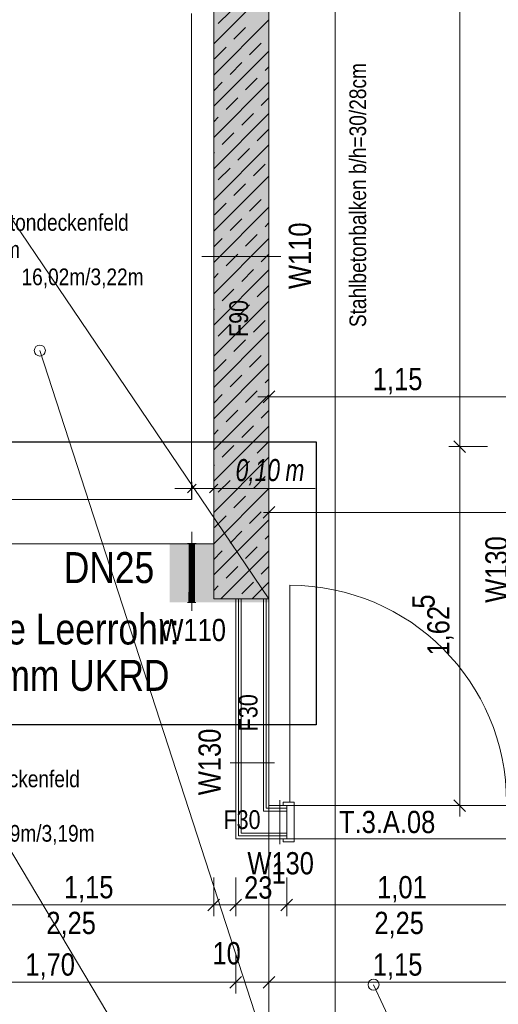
# Model space of a CAD drawing. Extents: x -620 to 3480, y 62 to 1112.
# Tile 60 of 76: x -451 to -408, y 628 to 717. Entities that reach past the tile are written whole.
import ezdxf
from ezdxf.lldxf.tags import DXFTag

# ---------------------------------------------------------------- set-up
doc = ezdxf.new("R2010")
doc.units = 0
doc.layers.get('0').update_dxf_attribs({"lineweight": 13})
for name, color, linetype, lineweight, true_color in [('00 -Bauelemente -Dämmung innen', 7, 'Continuous', 9, 0xff7fe6), ('00 -Bauelemente -Gipskarton', 7, 'Continuous', 9, 0xff7fe6), ('00 -Bauelemente -Stahlbeton', 7, 'Continuous', 9, 0xff7fe6), ('30 -34 Innenwände- 1 tragend', 7, 'Continuous', 13, 0xdd0806), ('30 -34 Innenwände- 2 nichttragend', 7, 'Continuous', 18, 0xff7fe6), ('30 -34 Innenwände- 4 Türen_Fenster', 7, 'Continuous', 15, 0x9955ff), ('30 -35 Decken- 1 Konstruktion-Träger- Stahlbeton -Ortbeton', 7, 'grob-A06GA2HT8I', 13, 0x33aa00), ('60- 61 allgemeine Ausstattung- 1 Möbel', 7, 'Continuous', 9, 0x00cccc), ('70 -72 Beschriftung- 1 Beschriftung allgemein', 7, 'Continuous', 9, 0xff6633), ('70 -75 Raumstempel-2 Verweislinie', 3, 'Continuous', 9, 0x00ff00), ('70 -76 Bemaßung- 2 Allgemein', 7, 'Continuous', 5, 0x6666cc), ('E_Aussparung Bemaßung', 5, 'Continuous', 9, 0x0000ff), ('E_Leerrohr 25', 7, 'Continuous', 18, 0xff8000), ('E_Leerrohr 25-Shading', 7, 'Continuous', 9, 0xff8000), ('E_Leerrohr_Detailnummer', 1, 'Continuous', 25, 0xff0000), ('iwb_Schraffur_F90_feuerbestaendig', 1, 'Continuous', 13, 0xff0000), ('iwb_Sichtbeton', 2, 'Continuous', 50, 0xffff00), ('iwb_Sichtbeton-Shading', 2, 'Continuous', 50, 0xffff00)]:
    doc.layers.add(name, color=color, linetype=linetype, lineweight=lineweight, true_color=true_color)
for name, color, linetype, lineweight in [('70 -75 Raumstempel- 3 Wandstempel', 7, 'Continuous', 50), ('Detailelementbeschriftung', 7, 'Continuous', 9), ('Keine', 7, 'Continuous', 9)]:
    doc.layers.add(name, color=color, linetype=linetype, lineweight=lineweight)
doc.styles.get("Standard").update_dxf_attribs({"font": 'ARIALN.TTF'})
tags = doc.linetypes.add('grob-A06GA2HT8I', pattern=[14, 3, -8, 3]).pattern_tags.tags
tags[8:9] = [DXFTag(74, 4), DXFTag(75, 0), DXFTag(340, '0'), DXFTag(46, 0.0), DXFTag(50, 0.0), DXFTag(44, 0.0), DXFTag(45, 0.0)]
tags[6:7] = [DXFTag(74, 4), DXFTag(75, 0), DXFTag(340, '0'), DXFTag(46, 0.0), DXFTag(50, 0.0), DXFTag(44, 0.0), DXFTag(45, 0.0)]
tags[4:5] = [DXFTag(74, 4), DXFTag(75, 0), DXFTag(340, '0'), DXFTag(46, 0.0), DXFTag(50, 0.0), DXFTag(44, 0.0), DXFTag(45, 0.0)]
tags = doc.linetypes.add('STRICHPUNKT2', pattern=[12.7, 6.35, -3.175, 0, -3.175]).pattern_tags.tags
tags[10:11] = [DXFTag(74, 4), DXFTag(75, 0), DXFTag(340, '0'), DXFTag(46, 0.0), DXFTag(50, 0.0), DXFTag(44, 0.0), DXFTag(45, 0.0)]
tags[8:9] = [DXFTag(74, 4), DXFTag(75, 0), DXFTag(340, '0'), DXFTag(46, 0.0), DXFTag(50, 0.0), DXFTag(44, 0.0), DXFTag(45, 0.0)]
tags[6:7] = [DXFTag(74, 4), DXFTag(75, 0), DXFTag(340, '0'), DXFTag(46, 0.0), DXFTag(50, 0.0), DXFTag(44, 0.0), DXFTag(45, 0.0)]
tags[4:5] = [DXFTag(74, 4), DXFTag(75, 0), DXFTag(340, '0'), DXFTag(46, 0.0), DXFTag(50, 0.0), DXFTag(44, 0.0), DXFTag(45, 0.0)]

# ---------------------------------------------------------------- blocks, each defined once
blk = doc.blocks.new('Shading-A06GA2CX8I', base_point=(-437.685, 664.18))
at = {"layer": 'iwb_Sichtbeton-Shading', "color": 2, "true_color": 0xffff00}
blk.add_solid([(-437.685, 664.18), (-437.685, 664.78), (-428.685, 664.18), (-428.685, 664.78)], dxfattribs=at)
blk = doc.blocks.new('Shading-A06GA2G18I', base_point=(-435.91, 666.448))
at = {"layer": 'E_Leerrohr 25-Shading', "color": 251, "true_color": 0x585858}
for points in [[(-435.912, 669.488), (-435.918, 669.488), (-435.911, 668.981), (-435.917, 668.98)], [(-435.844, 668.981), (-435.844, 669.488), (-435.911, 668.981), (-435.912, 669.488)], [(-435.418, 669.488), (-435.491, 669.488), (-435.417, 668.982), (-435.49, 668.981)], [(-435.914, 668.474), (-435.908, 668.474), (-435.917, 668.98), (-435.911, 668.981)], [(-435.917, 668.98), (-435.917, 668.98), (-435.914, 668.474), (-435.916, 668.474)], [(-435.908, 668.474), (-435.842, 668.474), (-435.911, 668.981), (-435.844, 668.981)], [(-435.417, 668.982), (-435.49, 668.981), (-435.416, 668.475), (-435.489, 668.475)], [(-435.914, 668.474), (-435.916, 668.474), (-435.911, 667.967), (-435.914, 667.967)], [(-435.911, 667.967), (-435.905, 667.967), (-435.914, 668.474), (-435.908, 668.474)], [(-435.911, 667.967), (-435.914, 667.967), (-435.909, 667.461), (-435.913, 667.461)], [(-435.909, 667.461), (-435.903, 667.461), (-435.911, 667.967), (-435.905, 667.967)], [(-435.905, 667.967), (-435.841, 667.967), (-435.908, 668.474), (-435.842, 668.474)], [(-435.903, 667.461), (-435.839, 667.461), (-435.905, 667.967), (-435.841, 667.967)], [(-435.488, 668.475), (-435.489, 668.475), (-435.486, 667.968), (-435.487, 667.968)], [(-435.414, 667.968), (-435.416, 668.475), (-435.486, 667.968), (-435.488, 668.475)], [(-435.486, 667.968), (-435.487, 667.968), (-435.484, 667.461), (-435.486, 667.461)], [(-435.413, 667.461), (-435.414, 667.968), (-435.484, 667.461), (-435.486, 667.968)], [(-435.909, 667.461), (-435.913, 667.461), (-435.908, 666.954), (-435.912, 666.954)], [(-435.908, 666.954), (-435.912, 666.954), (-435.91, 666.448), (-435.913, 666.449)], [(-435.91, 666.448), (-435.904, 666.448), (-435.908, 666.954), (-435.902, 666.954)], [(-435.908, 666.954), (-435.902, 666.954), (-435.909, 667.461), (-435.903, 667.461)], [(-435.904, 666.448), (-435.84, 666.448), (-435.902, 666.954), (-435.839, 666.954)], [(-435.902, 666.954), (-435.839, 666.954), (-435.903, 667.461), (-435.839, 667.461)], [(-435.484, 667.461), (-435.486, 667.461), (-435.484, 666.954), (-435.485, 666.954)], [(-435.484, 666.954), (-435.485, 666.954), (-435.485, 666.447), (-435.486, 666.447)], [(-435.413, 666.447), (-435.412, 666.954), (-435.485, 666.447), (-435.484, 666.954)], [(-435.412, 666.954), (-435.413, 667.461), (-435.484, 666.954), (-435.484, 667.461)], [(-435.913, 666.068), (-435.915, 666.068), (-435.918, 665.721)], [(-435.918, 665.721), (-435.912, 665.718), (-435.913, 666.068), (-435.907, 666.068)], [(-435.91, 666.448), (-435.913, 666.449), (-435.913, 666.068), (-435.915, 666.068)], [(-435.913, 666.068), (-435.907, 666.068), (-435.91, 666.448), (-435.904, 666.448)], [(-435.907, 666.068), (-435.912, 665.718), (-435.842, 666.068), (-435.846, 665.687)], [(-435.907, 666.068), (-435.842, 666.068), (-435.904, 666.448), (-435.84, 666.448)], [(-435.487, 666.066), (-435.488, 666.066), (-435.49, 665.684), (-435.491, 665.684)], [(-435.418, 665.684), (-435.415, 666.065), (-435.49, 665.684), (-435.487, 666.066)], [(-435.485, 666.447), (-435.486, 666.447), (-435.487, 666.066), (-435.488, 666.066)], [(-435.415, 666.065), (-435.413, 666.447), (-435.487, 666.066), (-435.485, 666.447)], [(-435.917, 665.306), (-435.921, 665.306), (-435.921, 664.925), (-435.923, 664.925)], [(-435.912, 665.687), (-435.918, 665.687), (-435.917, 665.306), (-435.921, 665.306)], [(-435.85, 664.925), (-435.847, 665.306), (-435.921, 664.925), (-435.917, 665.306)], [(-435.918, 665.687), (-435.912, 665.687), (-435.918, 665.721), (-435.912, 665.718)], [(-435.917, 665.306), (-435.849, 665.306), (-435.912, 665.687), (-435.846, 665.687)], [(-435.849, 665.306), (-435.847, 665.306), (-435.846, 665.687), (-435.845, 665.687)], [(-435.846, 665.687), (-435.845, 665.687), (-435.846, 665.687)], [(-435.493, 665.303), (-435.494, 665.303), (-435.496, 664.922), (-435.497, 664.922)], [(-435.427, 664.922), (-435.423, 665.303), (-435.496, 664.922), (-435.493, 665.303)], [(-435.49, 665.684), (-435.491, 665.684), (-435.493, 665.303), (-435.494, 665.303)], [(-435.423, 665.303), (-435.418, 665.684), (-435.493, 665.303), (-435.49, 665.684)], [(-435.423, 664.922), (-435.421, 665.303), (-435.427, 664.922), (-435.423, 665.303)], [(-435.421, 665.303), (-435.418, 665.684), (-435.423, 665.303), (-435.418, 665.684)], [(-435.852, 664.543), (-435.925, 664.543), (-435.853, 664.161), (-435.926, 664.161)], [(-435.852, 664.543), (-435.85, 664.925), (-435.925, 664.543), (-435.921, 664.925)], [(-435.431, 664.542), (-435.498, 664.542), (-435.432, 664.161), (-435.499, 664.161)], [(-435.427, 664.922), (-435.497, 664.922), (-435.431, 664.542), (-435.498, 664.542)], [(-435.426, 664.161), (-435.425, 664.542), (-435.432, 664.161), (-435.431, 664.542)], [(-435.425, 664.542), (-435.423, 664.922), (-435.431, 664.542), (-435.427, 664.922)]]:
    blk.add_solid(points, dxfattribs=at)
at = {"layer": 'E_Leerrohr 25-Shading', "color": 8, "true_color": 0x7b7b7b}
for points in [[(-435.842, 669.488), (-435.844, 669.488), (-435.843, 668.981), (-435.844, 668.981)], [(-435.842, 669.488), (-435.843, 668.981), (-435.823, 669.488), (-435.827, 668.981)], [(-435.827, 668.981), (-435.682, 668.981), (-435.823, 669.488), (-435.682, 669.488)], [(-435.682, 669.488), (-435.682, 668.981), (-435.673, 669.488), (-435.673, 668.981)], [(-435.673, 668.981), (-435.667, 668.981), (-435.673, 669.488), (-435.668, 669.488)], [(-435.491, 669.488), (-435.668, 669.488), (-435.49, 668.981), (-435.667, 668.981)], [(-435.827, 668.981), (-435.844, 668.981), (-435.83, 668.474), (-435.842, 668.474)], [(-435.683, 668.474), (-435.682, 668.981), (-435.83, 668.474), (-435.827, 668.981)], [(-435.683, 668.474), (-435.673, 668.474), (-435.682, 668.981), (-435.673, 668.981)], [(-435.673, 668.474), (-435.667, 668.474), (-435.673, 668.981), (-435.667, 668.981)], [(-435.666, 668.474), (-435.667, 668.981), (-435.667, 668.474), (-435.667, 668.981)], [(-435.49, 668.981), (-435.667, 668.981), (-435.489, 668.475), (-435.666, 668.474)], [(-435.83, 668.474), (-435.842, 668.474), (-435.833, 667.967), (-435.841, 667.967)], [(-435.833, 667.967), (-435.841, 667.967), (-435.837, 667.461), (-435.839, 667.461)], [(-435.685, 667.461), (-435.685, 667.968), (-435.837, 667.461), (-435.833, 667.967)], [(-435.685, 667.968), (-435.683, 668.474), (-435.833, 667.967), (-435.83, 668.474)], [(-435.685, 667.968), (-435.672, 667.968), (-435.683, 668.474), (-435.673, 668.474)], [(-435.685, 667.461), (-435.672, 667.461), (-435.685, 667.968), (-435.672, 667.968)], [(-435.672, 667.968), (-435.67, 667.968), (-435.673, 668.474), (-435.669, 668.474)], [(-435.672, 667.461), (-435.671, 667.461), (-435.672, 667.968), (-435.67, 667.968)], [(-435.666, 667.461), (-435.666, 667.968), (-435.671, 667.461), (-435.67, 667.968)], [(-435.666, 667.968), (-435.667, 668.474), (-435.67, 667.968), (-435.669, 668.474)], [(-435.664, 667.968), (-435.666, 668.474), (-435.666, 667.968), (-435.667, 668.474)], [(-435.489, 668.475), (-435.666, 668.474), (-435.487, 667.968), (-435.664, 667.968)], [(-435.663, 667.461), (-435.664, 667.968), (-435.666, 667.461), (-435.666, 667.968)], [(-435.487, 667.968), (-435.664, 667.968), (-435.486, 667.461), (-435.663, 667.461)], [(-435.686, 666.954), (-435.839, 666.954), (-435.685, 666.448), (-435.84, 666.448)], [(-435.686, 666.954), (-435.685, 667.461), (-435.839, 667.113), (-435.837, 667.461)], [(-435.837, 667.461), (-435.839, 667.461), (-435.839, 667.113)], [(-435.686, 666.954), (-435.839, 667.113), (-435.839, 666.954)], [(-435.671, 666.954), (-435.671, 667.461), (-435.686, 666.954), (-435.685, 667.461)], [(-435.685, 666.448), (-435.672, 666.448), (-435.686, 666.954), (-435.672, 666.954)], [(-435.672, 666.448), (-435.671, 666.448), (-435.672, 666.954), (-435.671, 666.954)], [(-435.666, 666.954), (-435.666, 667.461), (-435.671, 666.954), (-435.671, 667.461)], [(-435.666, 666.448), (-435.666, 666.954), (-435.671, 666.448), (-435.671, 666.954)], [(-435.662, 666.954), (-435.663, 667.461), (-435.666, 666.954), (-435.666, 667.461)], [(-435.663, 666.448), (-435.662, 666.954), (-435.666, 666.448), (-435.666, 666.954)], [(-435.486, 667.461), (-435.663, 667.461), (-435.485, 666.954), (-435.662, 666.954)], [(-435.661, 666.954), (-435.662, 666.954), (-435.661, 666.448), (-435.663, 666.448)], [(-435.486, 666.447), (-435.485, 666.954), (-435.661, 666.448), (-435.661, 666.954)], [(-435.842, 666.068), (-435.845, 665.687), (-435.682, 665.717), (-435.682, 665.686)], [(-435.685, 666.448), (-435.84, 666.448), (-435.684, 666.067), (-435.842, 666.068)], [(-435.684, 666.067), (-435.842, 666.068), (-435.682, 665.717)], [(-435.684, 666.067), (-435.673, 666.067), (-435.685, 666.448), (-435.672, 666.448)], [(-435.682, 665.717), (-435.673, 665.913), (-435.684, 666.067), (-435.673, 666.067)], [(-435.673, 665.913), (-435.682, 665.717), (-435.674, 665.698)], [(-435.67, 665.691), (-435.669, 666.006), (-435.674, 665.698), (-435.673, 665.913)], [(-435.673, 666.067), (-435.669, 666.067), (-435.672, 666.448), (-435.671, 666.448)], [(-435.673, 665.913), (-435.669, 666.006), (-435.673, 666.067), (-435.669, 666.067)], [(-435.669, 666.067), (-435.669, 666.067), (-435.671, 666.448), (-435.667, 666.448)], [(-435.67, 665.691), (-435.668, 665.686), (-435.669, 666.006), (-435.668, 665.72)], [(-435.669, 666.067), (-435.667, 666.067), (-435.667, 666.448), (-435.666, 666.448)], [(-435.668, 665.72), (-435.667, 666.067), (-435.669, 666.067)], [(-435.668, 665.72), (-435.665, 666.067), (-435.667, 666.067)], [(-435.488, 666.066), (-435.665, 666.067), (-435.491, 665.684), (-435.668, 665.686)], [(-435.665, 666.067), (-435.663, 666.448), (-435.667, 666.067), (-435.666, 666.448)], [(-435.486, 666.447), (-435.663, 666.448), (-435.488, 666.066), (-435.665, 666.067)], [(-435.68, 665.305), (-435.847, 665.306), (-435.678, 664.924), (-435.85, 664.925)], [(-435.682, 665.686), (-435.845, 665.687), (-435.68, 665.305), (-435.847, 665.306)], [(-435.682, 665.717), (-435.682, 665.686), (-435.674, 665.698), (-435.674, 665.686)], [(-435.68, 665.305), (-435.674, 665.305), (-435.682, 665.686), (-435.674, 665.686)], [(-435.678, 664.924), (-435.675, 664.924), (-435.68, 665.305), (-435.674, 665.305)], [(-435.675, 664.924), (-435.674, 664.924), (-435.674, 665.305), (-435.672, 665.305)], [(-435.674, 665.686), (-435.67, 665.686), (-435.674, 665.698), (-435.67, 665.691)], [(-435.674, 665.305), (-435.672, 665.305), (-435.674, 665.686), (-435.67, 665.686)], [(-435.673, 664.924), (-435.671, 665.305), (-435.674, 664.924), (-435.672, 665.305)], [(-435.668, 665.305), (-435.671, 665.305), (-435.669, 664.923), (-435.673, 664.924)], [(-435.671, 665.305), (-435.668, 665.686), (-435.672, 665.305), (-435.67, 665.686)], [(-435.668, 665.686), (-435.668, 665.686), (-435.668, 665.305), (-435.671, 665.305)], [(-435.67, 665.686), (-435.668, 665.686), (-435.67, 665.691)], [(-435.663, 664.923), (-435.665, 665.305), (-435.669, 664.923), (-435.668, 665.305)], [(-435.665, 665.305), (-435.667, 665.686), (-435.668, 665.305), (-435.668, 665.686)], [(-435.494, 665.303), (-435.491, 665.684), (-435.665, 665.305), (-435.667, 665.686)], [(-435.497, 664.922), (-435.494, 665.303), (-435.663, 664.923), (-435.665, 665.305)], [(-435.675, 664.542), (-435.852, 664.543), (-435.676, 664.161), (-435.853, 664.161)], [(-435.678, 664.924), (-435.85, 664.925), (-435.676, 664.542), (-435.852, 664.543)], [(-435.676, 664.542), (-435.676, 664.542), (-435.678, 664.924), (-435.675, 664.924)], [(-435.676, 664.542), (-435.675, 664.542), (-435.675, 664.924), (-435.673, 664.924)], [(-435.67, 664.542), (-435.675, 664.542), (-435.67, 664.161), (-435.676, 664.161)], [(-435.669, 664.923), (-435.673, 664.924), (-435.67, 664.542), (-435.675, 664.542)], [(-435.662, 664.542), (-435.663, 664.923), (-435.67, 664.542), (-435.669, 664.923)], [(-435.662, 664.161), (-435.662, 664.542), (-435.67, 664.161), (-435.67, 664.542)], [(-435.498, 664.542), (-435.497, 664.922), (-435.662, 664.542), (-435.663, 664.923)], [(-435.499, 664.161), (-435.498, 664.542), (-435.662, 664.161), (-435.662, 664.542)]]:
    blk.add_solid(points, dxfattribs=at)
blk = doc.blocks.new('Shading-A06GA2G38I', base_point=(-435.426, 664.161))
at = {"layer": 'E_Leerrohr 25-Shading', "color": 251, "true_color": 0x6d6d6d}
for points in [[(-435.676, 664.161), (-435.676, 664.949), (-435.926, 664.161), (-435.923, 664.949)], [(-435.923, 664.949), (-435.926, 664.949), (-435.926, 664.161)], [(-435.672, 664.949), (-435.676, 664.949), (-435.672, 664.161), (-435.676, 664.161)], [(-435.426, 664.161), (-435.426, 664.949), (-435.672, 664.161), (-435.672, 664.949)]]:
    blk.add_solid(points, dxfattribs=at)
at = {"layer": 'E_Leerrohr 25-Shading', "color": 251, "true_color": 0x585858}
for points in [[(-435.945, 664.161), (-436.056, 664.161), (-435.945, 664.149), (-436.056, 664.149)], [(-435.342, 664.161), (-435.407, 664.161), (-435.342, 664.149), (-435.407, 664.149)], [(-435.296, 664.149), (-435.296, 664.161), (-435.342, 664.149), (-435.342, 664.161)]]:
    blk.add_solid(points, dxfattribs=at)
at = {"layer": 'E_Leerrohr 25-Shading', "color": 8, "true_color": 0x7b7b7b}
for points in [[(-435.935, 664.161), (-435.945, 664.161), (-435.935, 664.149), (-435.945, 664.149)], [(-435.935, 664.149), (-435.833, 664.149), (-435.935, 664.161), (-435.833, 664.161)], [(-435.833, 664.149), (-435.762, 664.149), (-435.833, 664.161), (-435.762, 664.161)], [(-435.676, 664.149), (-435.676, 664.161), (-435.762, 664.149), (-435.762, 664.161)], [(-435.672, 664.161), (-435.676, 664.161), (-435.672, 664.149), (-435.676, 664.149)], [(-435.407, 664.149), (-435.407, 664.161), (-435.672, 664.149), (-435.672, 664.161)]]:
    blk.add_solid(points, dxfattribs=at)
blk = doc.blocks.new('Shading-A06GA2G58I', base_point=(-435.918, 668.7))
at = {"layer": 'E_Leerrohr 25-Shading', "color": 251, "true_color": 0x585858}
for points in [[(-436.048, 669.488), (-435.936, 669.488), (-436.048, 669.5), (-435.936, 669.5)], [(-435.399, 669.5), (-435.399, 669.488), (-435.334, 669.5), (-435.334, 669.488)], [(-435.334, 669.488), (-435.288, 669.488), (-435.334, 669.5), (-435.288, 669.5)]]:
    blk.add_solid(points, dxfattribs=at)
at = {"layer": 'E_Leerrohr 25-Shading', "color": 8, "true_color": 0x7b7b7b}
for points in [[(-435.823, 669.5), (-435.936, 669.5), (-435.823, 669.488), (-435.936, 669.488)], [(-435.759, 669.5), (-435.823, 669.5), (-435.759, 669.488), (-435.823, 669.488)], [(-435.759, 669.488), (-435.668, 669.488), (-435.759, 669.5), (-435.668, 669.5)], [(-435.668, 669.488), (-435.399, 669.488), (-435.668, 669.5), (-435.399, 669.5)]]:
    blk.add_solid(points, dxfattribs=at)
at = {"layer": 'E_Leerrohr 25-Shading', "color": 251, "true_color": 0x6d6d6d}
for points in [[(-435.918, 668.7), (-435.668, 668.7), (-435.918, 669.488), (-435.668, 669.488)], [(-435.668, 668.7), (-435.418, 668.7), (-435.668, 669.488), (-435.418, 669.488)]]:
    blk.add_solid(points, dxfattribs=at)
blk = doc.blocks.new('Referenz-A06GA2HW8I')
at = {"layer": '00 -Bauelemente -Dämmung innen', "color": 0, "linetype": 'Continuous', "lineweight": -2, "ltscale": 0.13}
for p, q in [((-431.185, 664.48), (-431.185, 643.28)), ((-429.185, 664.48), (-429.185, 645.28)), ((-429.185, 645.28), (-427.06, 645.28)), ((-431.185, 643.28), (-427.06, 643.28))]:
    blk.add_line(p, q, dxfattribs=at)
at = {"layer": '00 -Bauelemente -Gipskarton', "color": 0, "linetype": 'Continuous', "lineweight": -2, "ltscale": 0.13}
for p, q in [((-431.685, 664.48), (-431.685, 642.78)), ((-431.435, 664.48), (-431.435, 643.03)), ((-431.185, 664.48), (-431.185, 643.28)), ((-429.185, 664.48), (-429.185, 645.28)), ((-428.935, 664.48), (-428.935, 645.53)), ((-428.685, 664.48), (-428.685, 645.78)), ((-428.935, 645.53), (-427.06, 645.53)), ((-428.685, 645.78), (-427.06, 645.78)), ((-429.185, 645.28), (-427.06, 645.28)), ((-431.685, 642.78), (-427.06, 642.78)), ((-431.435, 643.03), (-427.06, 643.03)), ((-431.185, 643.28), (-427.06, 643.28))]:
    blk.add_line(p, q, dxfattribs=at)
at = {"layer": '00 -Bauelemente -Stahlbeton', "color": 0, "linetype": 'Continuous', "lineweight": -2, "ltscale": 0.13}
blk.add_line((-433.685, 664.48), (-433.685, 669.48), dxfattribs=at)
at = {"layer": '30 -34 Innenwände- 1 tragend', "color": 0, "linetype": 'Continuous', "lineweight": -2, "ltscale": 0.13}
for p, q in [((-428.685, 726.48), (-428.685, 664.48)), ((-433.685, 721.48), (-433.685, 669.48)), ((-433.685, 664.48), (-433.685, 669.48)), ((-433.685, 664.48), (-431.685, 664.48))]:
    blk.add_line(p, q, dxfattribs=at)
at = {"layer": '30 -34 Innenwände- 1 tragend', "color": 0, "lineweight": -2}
for p, q in [((-428.685, 726.48), (-428.685, 664.48)), ((-433.685, 721.48), (-433.685, 669.48)), ((-433.685, 714.736), (-428.685, 719.736)), ((-433.685, 714.736), (-428.685, 719.736)), ((-433.267, 716.568), (-432.206, 717.629)), ((-433.267, 716.568), (-432.206, 717.629)), ((-433.685, 711.908), (-428.685, 716.908)), ((-433.685, 711.908), (-428.685, 716.908)), ((-431.853, 715.154), (-430.792, 716.214)), ((-431.853, 715.154), (-430.792, 716.214)), ((-433.685, 709.079), (-428.685, 714.079)), ((-433.685, 709.079), (-428.685, 714.079)), ((-433.621, 713.386), (-432.56, 714.447)), ((-433.621, 713.386), (-432.56, 714.447)), ((-430.439, 713.739), (-429.378, 714.8)), ((-430.439, 713.739), (-429.378, 714.8)), ((-432.206, 711.972), (-431.146, 713.032)), ((-432.206, 711.972), (-431.146, 713.032)), ((-429.024, 712.325), (-428.685, 712.665)), ((-429.024, 712.325), (-428.685, 712.665)), ((-430.792, 710.557), (-429.732, 711.618)), ((-430.792, 710.557), (-429.732, 711.618)), ((-433.685, 710.493), (-432.914, 711.265)), ((-433.685, 710.493), (-432.914, 711.265)), ((-433.685, 706.251), (-428.685, 711.251)), ((-433.685, 706.251), (-428.685, 711.251)), ((-432.56, 708.79), (-431.499, 709.85)), ((-432.56, 708.79), (-431.499, 709.85)), ((-429.378, 709.143), (-428.685, 709.837)), ((-429.378, 709.143), (-428.685, 709.837)), ((-433.685, 703.422), (-428.685, 708.422)), ((-433.685, 703.422), (-428.685, 708.422)), ((-433.685, 707.665), (-433.267, 708.083)), ((-433.685, 707.665), (-433.267, 708.083)), ((-431.146, 707.375), (-430.085, 708.436)), ((-431.146, 707.375), (-430.085, 708.436)), ((-429.732, 705.961), (-428.685, 707.008)), ((-429.732, 705.961), (-428.685, 707.008)), ((-432.914, 705.608), (-431.853, 706.668)), ((-432.914, 705.608), (-431.853, 706.668)), ((-433.685, 700.594), (-428.685, 705.594)), ((-433.685, 700.594), (-428.685, 705.594)), ((-431.499, 704.193), (-430.439, 705.254)), ((-431.499, 704.193), (-430.439, 705.254)), ((-433.685, 704.837), (-433.621, 704.901)), ((-433.685, 704.837), (-433.621, 704.901)), ((-433.267, 702.426), (-432.206, 703.486)), ((-433.267, 702.426), (-432.206, 703.486)), ((-430.085, 702.779), (-429.024, 703.84)), ((-430.085, 702.779), (-429.024, 703.84)), ((-433.685, 697.766), (-428.685, 702.766)), ((-433.685, 697.766), (-428.685, 702.766)), ((-431.853, 701.012), (-430.792, 702.072)), ((-431.853, 701.012), (-430.792, 702.072)), ((-430.439, 699.597), (-429.378, 700.658)), ((-430.439, 699.597), (-429.378, 700.658)), ((-433.685, 694.937), (-428.685, 699.937)), ((-433.685, 694.937), (-428.685, 699.937)), ((-433.621, 699.244), (-432.56, 700.304)), ((-433.621, 699.244), (-432.56, 700.304)), ((-432.206, 697.83), (-431.146, 698.89)), ((-432.206, 697.83), (-431.146, 698.89)), ((-429.024, 698.183), (-428.685, 698.523)), ((-429.024, 698.183), (-428.685, 698.523)), ((-433.685, 696.351), (-432.914, 697.122)), ((-433.685, 696.351), (-432.914, 697.122)), ((-433.685, 692.109), (-428.685, 697.109)), ((-433.685, 692.109), (-428.685, 697.109)), ((-430.792, 696.415), (-429.732, 697.476)), ((-430.792, 696.415), (-429.732, 697.476)), ((-432.56, 694.648), (-431.499, 695.708)), ((-432.56, 694.648), (-431.499, 695.708)), ((-429.378, 695.001), (-428.685, 695.694)), ((-429.378, 695.001), (-428.685, 695.694)), ((-433.685, 689.28), (-428.685, 694.28)), ((-433.685, 689.28), (-428.685, 694.28)), ((-433.685, 693.523), (-433.267, 693.94)), ((-433.685, 693.523), (-433.267, 693.94)), ((-431.146, 693.233), (-430.085, 694.294)), ((-431.146, 693.233), (-430.085, 694.294)), ((-429.732, 691.819), (-428.685, 692.866)), ((-429.732, 691.819), (-428.685, 692.866)), ((-432.914, 691.466), (-431.853, 692.526)), ((-432.914, 691.466), (-431.853, 692.526)), ((-433.685, 686.452), (-428.685, 691.452)), ((-433.685, 686.452), (-428.685, 691.452)), ((-431.499, 690.051), (-430.439, 691.112)), ((-431.499, 690.051), (-430.439, 691.112)), ((-433.685, 690.694), (-433.621, 690.758)), ((-433.685, 690.694), (-433.621, 690.758)), ((-433.267, 688.284), (-432.206, 689.344)), ((-433.267, 688.284), (-432.206, 689.344)), ((-430.085, 688.637), (-429.024, 689.698)), ((-430.085, 688.637), (-429.024, 689.698)), ((-433.685, 683.623), (-428.685, 688.623)), ((-433.685, 683.623), (-428.685, 688.623)), ((-431.853, 686.869), (-430.792, 687.93)), ((-431.853, 686.869), (-430.792, 687.93)), ((-430.439, 685.455), (-429.378, 686.516)), ((-430.439, 685.455), (-429.378, 686.516)), ((-433.685, 680.795), (-428.685, 685.795)), ((-433.685, 680.795), (-428.685, 685.795)), ((-433.621, 685.102), (-432.56, 686.162)), ((-433.621, 685.102), (-432.56, 686.162)), ((-432.206, 683.687), (-431.146, 684.748)), ((-432.206, 683.687), (-431.146, 684.748)), ((-429.024, 684.041), (-428.685, 684.381)), ((-429.024, 684.041), (-428.685, 684.381)), ((-433.685, 682.209), (-432.914, 682.98)), ((-433.685, 682.209), (-432.914, 682.98)), ((-433.685, 677.967), (-428.685, 682.967)), ((-433.685, 677.967), (-428.685, 682.967)), ((-430.792, 682.273), (-429.732, 683.334)), ((-430.792, 682.273), (-429.732, 683.334)), ((-432.56, 680.505), (-431.499, 681.566)), ((-432.56, 680.505), (-431.499, 681.566)), ((-429.378, 680.859), (-428.685, 681.552)), ((-429.378, 680.859), (-428.685, 681.552)), ((-433.685, 675.138), (-428.685, 680.138)), ((-433.685, 675.138), (-428.685, 680.138)), ((-431.146, 679.091), (-430.085, 680.152)), ((-431.146, 679.091), (-430.085, 680.152)), ((-433.685, 679.381), (-433.267, 679.798)), ((-433.685, 679.381), (-433.267, 679.798)), ((-432.914, 677.323), (-431.853, 678.384)), ((-432.914, 677.323), (-431.853, 678.384)), ((-429.732, 677.677), (-428.685, 678.724)), ((-429.732, 677.677), (-428.685, 678.724)), ((-433.685, 672.31), (-428.685, 677.31)), ((-433.685, 672.31), (-428.685, 677.31)), ((-433.685, 676.552), (-433.621, 676.616)), ((-433.685, 676.552), (-433.621, 676.616)), ((-431.499, 675.909), (-430.439, 676.97)), ((-431.499, 675.909), (-430.439, 676.97)), ((-433.267, 674.141), (-432.206, 675.202)), ((-433.267, 674.141), (-432.206, 675.202)), ((-430.085, 674.495), (-429.024, 675.556)), ((-430.085, 674.495), (-429.024, 675.556)), ((-433.685, 669.481), (-428.685, 674.481)), ((-433.685, 669.481), (-428.685, 674.481)), ((-431.853, 672.727), (-430.792, 673.788)), ((-431.853, 672.727), (-430.792, 673.788)), ((-430.439, 671.313), (-429.378, 672.374)), ((-430.439, 671.313), (-429.378, 672.374)), ((-433.621, 670.959), (-432.56, 672.02)), ((-433.621, 670.959), (-432.56, 672.02)), ((-432.271, 668.066), (-428.685, 671.653)), ((-432.271, 668.066), (-428.685, 671.653)), ((-432.206, 669.545), (-431.146, 670.606)), ((-432.206, 669.545), (-431.146, 670.606)), ((-429.024, 669.899), (-428.685, 670.239)), ((-429.024, 669.899), (-428.685, 670.239)), ((-433.685, 668.067), (-432.978, 668.774)), ((-433.685, 668.067), (-432.978, 668.774)), ((-432.978, 668.774), (-432.914, 668.838)), ((-432.978, 668.774), (-432.914, 668.838)), ((-430.857, 666.652), (-428.685, 668.824)), ((-430.857, 666.652), (-428.685, 668.824)), ((-430.792, 668.131), (-429.732, 669.192)), ((-430.792, 668.131), (-429.732, 669.192)), ((-433.685, 666.653), (-432.271, 668.066)), ((-433.685, 666.653), (-432.271, 668.066)), ((-432.56, 666.363), (-431.564, 667.359)), ((-432.56, 666.363), (-431.564, 667.359)), ((-431.564, 667.359), (-431.499, 667.424)), ((-431.564, 667.359), (-431.499, 667.424)), ((-429.378, 666.717), (-428.685, 667.41)), ((-429.378, 666.717), (-428.685, 667.41)), ((-433.029, 664.48), (-430.857, 666.652)), ((-433.029, 664.48), (-430.857, 666.652)), ((-431.146, 664.949), (-430.15, 665.945)), ((-431.146, 664.949), (-430.15, 665.945)), ((-430.15, 665.945), (-430.085, 666.01)), ((-430.15, 665.945), (-430.085, 666.01)), ((-429.443, 665.238), (-428.685, 665.996)), ((-429.443, 665.238), (-428.685, 665.996)), ((-433.685, 665.239), (-433.267, 665.656)), ((-433.685, 665.239), (-433.267, 665.656)), ((-430.201, 664.48), (-429.443, 665.238)), ((-430.201, 664.48), (-429.443, 665.238)), ((-433.685, 664.48), (-431.685, 664.48)), ((-428.786, 664.48), (-428.736, 664.531)), ((-428.786, 664.48), (-428.736, 664.531)), ((-428.736, 664.531), (-428.685, 664.582)), ((-428.736, 664.531), (-428.685, 664.582))]:
    blk.add_line(p, q, dxfattribs=at)
at = {"layer": '30 -34 Innenwände- 2 nichttragend', "color": 0, "linetype": 'Continuous', "lineweight": -2, "ltscale": 0.13}
for p, q in [((-431.685, 664.48), (-431.685, 642.78)), ((-428.685, 664.48), (-431.685, 664.48)), ((-428.685, 664.48), (-428.685, 645.78)), ((-428.685, 645.78), (-427.06, 645.78)), ((-427.06, 645.78), (-427.38, 645.78)), ((-431.685, 642.78), (-427.06, 642.78)), ((-427.06, 642.78), (-427.38, 642.78))]:
    blk.add_line(p, q, dxfattribs=at)
at = {"layer": '30 -34 Innenwände- 4 Türen_Fenster', "color": 0, "linetype": 'Continuous', "lineweight": -2, "ltscale": 0.13}
for p, q in [((-456.685, 669.48), (-433.685, 669.48)), ((-426.78, 646.08), (-427.38, 646.08)), ((-427.38, 646.08), (-427.38, 645.78)), ((-427.38, 645.78), (-427.06, 645.78)), ((-427.06, 645.78), (-427.06, 642.78)), ((-426.38, 646.08), (-426.78, 646.08)), ((-426.38, 642.48), (-426.38, 646.08)), ((-427.38, 642.78), (-427.38, 642.48)), ((-427.06, 642.78), (-427.38, 642.78)), ((-427.38, 642.48), (-426.38, 642.48))]:
    blk.add_line(p, q, dxfattribs=at)
at = {"layer": '30 -34 Innenwände- 4 Türen_Fenster', "color": 0, "linetype": 'grob-A06GA2HT8I', "lineweight": -2, "ltscale": 0.13}
for p, q in [((-426.78, 646.08), (-426.78, 665.72)), ((-427.06, 645.78), (-406.86, 645.78)), ((-427.06, 642.78), (-406.86, 642.78))]:
    blk.add_line(p, q, dxfattribs=at)
blk.add_ellipse((-426.78, 646.08), major_axis=(19.64, 0), ratio=1, start_param=0, end_param=1.570796, dxfattribs=at)
at = {"layer": '30 -35 Decken- 1 Konstruktion-Träger- Stahlbeton -Ortbeton', "color": 0, "linetype": 'grob-A06GA2HT8I', "lineweight": -2, "ltscale": 0.13}
for p, q in [((-428.685, 610.48), (-428.685, 767.48)), ((-422.685, 767.48), (-422.685, 610.48))]:
    blk.add_line(p, q, dxfattribs=at)
at = {"layer": '60- 61 allgemeine Ausstattung- 1 Möbel', "color": 0, "linetype": 'Continuous', "lineweight": -2, "ltscale": 0.13}
for p, q in [((-435.685, 717.48), (-435.685, 673.48)), ((-435.685, 673.48), (-457.685, 673.48))]:
    blk.add_line(p, q, dxfattribs=at)
at = {"layer": '70 -72 Beschriftung- 1 Beschriftung allgemein', "color": 0, "linetype": 'grob-A06GA2HT8I', "lineweight": -2, "ltscale": 0.13}
for p, q in [((-470.685, 726.48), (-428.685, 664.48)), ((-428.685, 602.48), (-465.685, 664.48)), ((-428.685, 602.48), (-428.685, 664.48))]:
    blk.add_line(p, q, dxfattribs=at)
at = {"layer": '70 -75 Raumstempel- 3 Wandstempel', "color": 0, "linetype": 'Continuous', "lineweight": -2, "ltscale": 0.13}
for p, q in [((-432.185, 649.657), (-428.185, 649.657)), ((-427.689, 642.28), (-427.689, 646.28))]:
    blk.add_line(p, q, dxfattribs=at)
at = {"layer": '70 -75 Raumstempel-2 Verweislinie', "color": 0, "linetype": 'Continuous', "lineweight": -2, "ltscale": 0.13}
for p, q in [((-449.442, 686.97), (-406.515, 554.84)), ((-397.806, 583.613), (-419.2, 629.561))]:
    blk.add_line(p, q, dxfattribs=at)
at = {"layer": '70 -75 Raumstempel-2 Verweislinie', "color": 0, "linetype": 'ByBlock', "lineweight": -2, "ltscale": 0.13}
for centre in [(-449.442, 686.97), (-419.2, 629.561)]:
    blk.add_circle(centre, 0.5, dxfattribs=at)
at = {"layer": '70 -76 Bemaßung- 2 Allgemein', "color": 0, "linetype": 'Continuous', "lineweight": -2, "ltscale": 0.13}
for p, q in [((-411.385, 771.12), (-411.385, 679.341)), ((-428.685, 680.28), (-428.685, 683.78)), ((-429.685, 682.78), (-427.624, 682.78)), ((-429.215, 682.25), (-428.154, 683.311)), ((-406.745, 682.78), (-427.624, 682.78)), ((-411.385, 677.28), (-411.385, 679.341)), ((-411.385, 679.28), (-411.385, 677.22)), ((-411.915, 678.811), (-410.854, 677.75)), ((-410.854, 677.75), (-411.915, 678.811)), ((-408.885, 678.28), (-412.385, 678.28)), ((-408.885, 678.28), (-412.385, 678.28)), ((-411.385, 677.22), (-411.385, 646.841)), ((-429.215, 671.79), (-428.154, 672.852)), ((-429.185, 672.321), (-427.624, 672.321)), ((-375.045, 672.321), (-427.624, 672.321)), ((-428.685, 670.035), (-428.685, 671.321)), ((-410.854, 645.25), (-411.915, 646.311)), ((-411.385, 644.78), (-411.385, 646.841)), ((-408.885, 645.78), (-412.385, 645.78)), ((-433.685, 639.28), (-433.685, 635.78)), ((-433.685, 639.28), (-433.685, 635.78)), ((-431.685, 639.28), (-431.685, 635.78)), ((-431.685, 639.28), (-431.685, 635.78)), ((-427.06, 639.28), (-427.06, 635.78)), ((-427.06, 639.28), (-427.06, 635.78)), ((-434.745, 636.78), (-455.624, 636.78)), ((-434.745, 636.78), (-435.806, 636.78)), ((-432.685, 636.78), (-434.745, 636.78)), ((-432.685, 636.78), (-434.745, 636.78)), ((-433.154, 637.311), (-434.215, 636.25)), ((-433.154, 637.311), (-434.215, 636.25)), ((-431.685, 636.78), (-433.685, 636.78)), ((-432.685, 636.78), (-430.624, 636.78)), ((-432.685, 636.78), (-430.624, 636.78)), ((-432.215, 636.25), (-431.154, 637.311)), ((-432.215, 636.25), (-431.154, 637.311)), ((-430.624, 636.78), (-429.564, 636.78)), ((-428.12, 636.78), (-430.624, 636.78)), ((-426.06, 636.78), (-428.12, 636.78)), ((-428.06, 636.78), (-425.999, 636.78)), ((-426.529, 637.311), (-427.59, 636.25)), ((-427.59, 636.25), (-426.529, 637.311)), ((-407.92, 636.78), (-425.999, 636.78)), ((-405.86, 636.78), (-407.92, 636.78)), ((-431.685, 632.28), (-431.685, 628.78)), ((-431.685, 632.28), (-431.685, 628.78)), ((-428.685, 632.28), (-428.685, 628.78)), ((-428.685, 632.28), (-428.685, 628.78)), ((-431.154, 630.311), (-432.215, 629.25)), ((-431.154, 630.311), (-432.215, 629.25)), ((-429.215, 629.25), (-428.154, 630.311)), ((-429.215, 629.25), (-428.154, 630.311)), ((-432.745, 629.78), (-464.624, 629.78)), ((-432.745, 629.78), (-433.806, 629.78)), ((-430.685, 629.78), (-432.745, 629.78)), ((-430.685, 629.78), (-432.745, 629.78)), ((-428.685, 629.78), (-431.685, 629.78)), ((-429.685, 629.78), (-427.624, 629.78)), ((-429.685, 629.78), (-427.624, 629.78)), ((-427.624, 629.78), (-426.564, 629.78)), ((-406.745, 629.78), (-427.624, 629.78))]:
    blk.add_line(p, q, dxfattribs=at)
at = {"layer": 'Keine', "color": 0, "lineweight": -2}
for p, q in [((-427.6, 695.48), (-434.77, 695.48)), ((-435.658, 663.395), (-435.658, 670.565))]:
    blk.add_line(p, q, dxfattribs=at)
at = {"layer": '70 -72 Beschriftung- 1 Beschriftung allgemein', "color": 0, "linetype": 'Continuous', "lineweight": -2, "ltscale": 0.13, "insert": (-421.383, 689.09), "char_height": 1.51033, "attachment_point": 1, "rotation": 90}
blk.add_mtext('{\\fArial Narrow;Stahlbetonbalken b/h=30/28cm}', dxfattribs=at)
at = {"layer": '70 -72 Beschriftung- 1 Beschriftung allgemein', "color": 0, "linetype": 'Continuous', "lineweight": -2, "ltscale": 0.13, "char_height": 1.51033, "attachment_point": 1}
for s, insert in [('{\\fArial Narrow;Stahlbetondeckenfeld}', (-458.023, 699.326)), ('{\\fArial Narrow;h=0,25m}', (-458.023, 696.872)), ('{\\fArial Narrow;16,02m/3,22m}', (-451.101, 694.397)), ('{\\fArial Narrow;Stahlbetondeckenfeld}', (-462.46, 648.95)), ('{\\fArial Narrow;15,99m/3,19m}', (-455.538, 644.02))]:
    blk.add_mtext(s, dxfattribs=dict(at, insert=insert))
at = {"layer": '70 -75 Raumstempel- 3 Wandstempel', "color": 0, "linetype": 'Continuous', "lineweight": -2, "ltscale": 0.13, "attachment_point": 1, "rotation": 90}
for s, insert, char_height in [('{\\fArial Narrow;W110}', (-426.884, 692.538), 2.01377), ('{\\fArial Narrow;F90}', (-432.264, 688.196), 1.7), ('{\\fArial Narrow;W130}', (-409.063, 664.135), 2.01377), ('{\\fArial Narrow;F30}', (-431.414, 652.502), 1.7), ('{\\fArial Narrow;W130}', (-435.063, 646.715), 2.01377)]:
    blk.add_mtext(s, dxfattribs=dict(at, insert=insert, char_height=char_height))
at = {"layer": '70 -75 Raumstempel- 3 Wandstempel', "color": 0, "linetype": 'Continuous', "lineweight": -2, "ltscale": 0.13, "attachment_point": 1}
for s, insert, char_height in [('{\\fArial Narrow;W110}', (-438.6, 662.679), 2.01377), ('{\\fArial Narrow;F30}', (-432.795, 645.359), 1.7), ('{\\fArial Narrow;W130}', (-430.631, 641.564), 2.01377)]:
    blk.add_mtext(s, dxfattribs=dict(at, insert=insert, char_height=char_height))
at = {"layer": '70 -76 Bemaßung- 2 Allgemein', "color": 0, "linetype": 'Continuous', "lineweight": -2, "ltscale": 0.13, "char_height": 2.01377, "attachment_point": 1}
for s, insert in [('{\\fArial Narrow;1,15}', (-419.259, 685.396)), ('{\\fArial Narrow;1}', (-428.425, 640.709)), ('{\\fArial Narrow;1,15}', (-447.259, 639.396)), ('{\\fArial Narrow;23}', (-430.926, 639.367)), ('{\\fArial Narrow;1,01}', (-418.867, 639.396)), ('{\\fArial Narrow;2,25}', (-448.849, 636.162)), ('{\\fArial Narrow;2,25}', (-419.124, 636.162)), ('{\\fArial Narrow;10}', (-433.791, 633.419)), ('{\\fArial Narrow;1,70}', (-450.753, 632.396)), ('{\\fArial Narrow;1,15}', (-419.259, 632.396))]:
    blk.add_mtext(s, dxfattribs=dict(at, insert=insert))
at = {"layer": '70 -76 Bemaßung- 2 Allgemein', "color": 0, "linetype": 'Continuous', "lineweight": -2, "ltscale": 0.13, "char_height": 2.01377, "attachment_point": 1, "rotation": 90}
for s, insert in [('{\\fArial Narrow;5}', (-415.677, 663.606)), ('{\\fArial Narrow;1,62}', (-414.335, 659.361))]:
    blk.add_mtext(s, dxfattribs=dict(at, insert=insert))
at = {"layer": 'Keine', "color": 0, "linetype": 'Continuous', "lineweight": -2, "ltscale": 0.13, "insert": (-422.322, 645.301), "char_height": 2.01377, "attachment_point": 1}
blk.add_mtext('{\\fArial Narrow;T.3.A.08}', dxfattribs=at)
blk = doc.blocks.new('Referenz-A06GA2HY8I')
at = {"layer": 'iwb_Schraffur_F90_feuerbestaendig', "linetype": 'Continuous', "ltscale": 0.13}
blk.add_hatch(color=256, dxfattribs=at).paths.add_polyline_path([(-494.185, 775.48), (-465.685, 775.48), (-465.685, 726.48), (-428.685, 726.48), (-428.685, 664.48), (-437.685, 664.48), (-437.685, 669.48), (-433.685, 669.48), (-433.685, 721.48), (-465.685, 721.48), (-465.685, 669.48), (-455.685, 669.48), (-455.685, 664.48), (-465.685, 664.48), (-465.685, 642.78), (-492.885, 642.78), (-492.885, 629.88), (-494.485, 629.88), (-494.485, 642.78), (-497.385, 642.78), (-497.385, 647.78), (-470.685, 647.78), (-470.685, 767.48), (-494.185, 767.48)])
at = {"layer": 'iwb_Sichtbeton', "linetype": 'Continuous', "ltscale": 0.5}
blk.add_solid([(-437.685, 664.18), (-437.685, 664.78), (-428.685, 664.18), (-428.685, 664.78)], dxfattribs=at)
blk = doc.blocks.new('Enddeckel-A06GA2MW8I')
at = {"color": 0, "linetype": 'ByBlock', "lineweight": -2, "ltscale": 0.18}
for p, q in [((-436.048, 669.5), (-436.048, 669.488)), ((-436.048, 669.5), (-435.825, 669.5)), ((-436.048, 669.488), (-435.825, 669.488)), ((-435.918, 669.488), (-435.918, 668.7)), ((-435.918, 669.488), (-435.771, 669.488)), ((-435.825, 669.5), (-435.51, 669.5)), ((-435.825, 669.488), (-435.51, 669.488)), ((-435.771, 669.488), (-435.564, 669.488)), ((-435.564, 669.488), (-435.418, 669.488)), ((-435.51, 669.5), (-435.288, 669.5)), ((-435.51, 669.488), (-435.288, 669.488)), ((-435.418, 668.7), (-435.418, 669.488)), ((-435.288, 669.488), (-435.288, 669.5)), ((-435.918, 668.7), (-435.771, 668.7)), ((-435.771, 668.7), (-435.564, 668.7)), ((-435.564, 668.7), (-435.418, 668.7))]:
    blk.add_line(p, q, dxfattribs=at)
at = {"color": 0, "linetype": 'STRICHPUNKT2', "lineweight": 5, "ltscale": 0.13}
blk.add_line((-435.668, 669.488), (-435.668, 668.7), dxfattribs=at)
blk = doc.blocks.new('Enddeckel-A06GA2MY8I')
at = {"color": 0, "linetype": 'ByBlock', "lineweight": -2, "ltscale": 0.18}
for p, q in [((-435.926, 664.949), (-435.926, 664.161)), ((-435.78, 664.949), (-435.926, 664.949)), ((-435.572, 664.949), (-435.78, 664.949)), ((-435.426, 664.949), (-435.572, 664.949)), ((-435.426, 664.161), (-435.426, 664.949)), ((-436.056, 664.161), (-436.056, 664.149)), ((-435.833, 664.161), (-436.056, 664.161)), ((-435.833, 664.149), (-436.056, 664.149)), ((-435.78, 664.161), (-435.926, 664.161)), ((-435.519, 664.161), (-435.833, 664.161)), ((-435.519, 664.149), (-435.833, 664.149)), ((-435.572, 664.161), (-435.78, 664.161)), ((-435.426, 664.161), (-435.572, 664.161)), ((-435.296, 664.161), (-435.519, 664.161)), ((-435.296, 664.149), (-435.519, 664.149)), ((-435.296, 664.149), (-435.296, 664.161))]:
    blk.add_line(p, q, dxfattribs=at)
at = {"color": 0, "linetype": 'STRICHPUNKT2', "lineweight": 5, "ltscale": 0.13}
blk.add_line((-435.676, 664.161), (-435.676, 664.949), dxfattribs=at)
blk = doc.blocks.new('Flexrohr-A06GA2N08I')
at = {"color": 0, "linetype": 'ByBlock', "lineweight": -2, "ltscale": 0.18}
for p, q in [((-435.918, 669.488), (-435.418, 669.488)), ((-435.918, 669.488), (-435.917, 668.98)), ((-435.418, 669.488), (-435.417, 668.981)), ((-435.917, 668.98), (-435.916, 668.474)), ((-435.902, 668.987), (-435.432, 668.988)), ((-435.417, 668.981), (-435.416, 668.475)), ((-435.916, 668.474), (-435.914, 667.967)), ((-435.914, 667.967), (-435.913, 667.461)), ((-435.901, 668.487), (-435.431, 668.488)), ((-435.899, 667.987), (-435.429, 667.988)), ((-435.416, 668.475), (-435.414, 667.968)), ((-435.414, 667.968), (-435.413, 667.461)), ((-435.913, 667.461), (-435.912, 666.954)), ((-435.912, 666.954), (-435.913, 666.449)), ((-435.898, 667.487), (-435.428, 667.488)), ((-435.897, 666.988), (-435.427, 666.988)), ((-435.413, 667.461), (-435.412, 666.954)), ((-435.412, 666.954), (-435.413, 666.447)), ((-435.915, 666.068), (-435.918, 665.687)), ((-435.913, 666.449), (-435.915, 666.068)), ((-435.901, 665.989), (-435.431, 665.986)), ((-435.898, 666.488), (-435.428, 666.487)), ((-435.415, 666.065), (-435.418, 665.684)), ((-435.413, 666.447), (-435.415, 666.065)), ((-435.921, 665.306), (-435.923, 664.925)), ((-435.918, 665.687), (-435.921, 665.306)), ((-435.908, 664.989), (-435.438, 664.986)), ((-435.904, 665.489), (-435.434, 665.486)), ((-435.421, 665.303), (-435.423, 664.922)), ((-435.418, 665.684), (-435.421, 665.303)), ((-435.925, 664.543), (-435.926, 664.161)), ((-435.926, 664.161), (-435.426, 664.161)), ((-435.923, 664.925), (-435.925, 664.543)), ((-435.91, 664.488), (-435.44, 664.487)), ((-435.425, 664.542), (-435.426, 664.161)), ((-435.423, 664.922), (-435.425, 664.542))]:
    blk.add_line(p, q, dxfattribs=at)
blk = doc.blocks.new('Einzeiliger Text-A06GA2N28I')
at = {"color": 0, "lineweight": -2, "insert": (-447.271, 668.723), "char_height": 2.8, "attachment_point": 1}
blk.add_mtext('{\\fArial Narrow;DN25}', dxfattribs=at)
blk = doc.blocks.new('Maß-A06GA2N48I')
at = {"color": 0, "linetype": 'ByBlock', "lineweight": -2, "ltscale": 0.13}
for p, q in [((-436.049, 674.098), (-435.286, 674.862)), ((-435.668, 675.08), (-435.668, 673.48)), ((-434.067, 674.098), (-433.303, 674.862)), ((-433.685, 675.08), (-433.685, 673.48)), ((-437.195, 674.48), (-424.503, 674.48))]:
    blk.add_line(p, q, dxfattribs=at)
at = {"color": 0, "linetype": 'ByBlock', "lineweight": -2, "ltscale": 0.13, "char_height": 2, "attachment_point": 1}
for s, insert in [('{\\W0.9;\\fArial Narrow|b0|i1;0,10 }', (-431.69, 677.147)), ('{\\W0.9;\\fArial Narrow|b0|i1;m}', (-427.185, 677.147))]:
    blk.add_mtext(s, dxfattribs=dict(at, insert=insert))
blk = doc.blocks.new('Polygon-A06GA2NK8I')
at = {"color": 0, "linetype": 'ByBlock', "lineweight": -2, "ltscale": 0.25}
for p, q in [((-466.835, 653.099), (-466.835, 678.717)), ((-466.835, 678.717), (-424.406, 678.717)), ((-424.406, 678.717), (-424.406, 653.099)), ((-424.406, 653.099), (-466.835, 653.099))]:
    blk.add_line(p, q, dxfattribs=at)

msp = doc.modelspace()

# ---------------------------------------------------------------- block references
at = {"color": 8, "lineweight": 13, "ltscale": 0.13, "true_color": 0x808080}
msp.add_blockref('Referenz-A06GA2HW8I', (0, 0), dxfattribs=at)
at = {"color": 8, "lineweight": 25, "ltscale": 0.25, "true_color": 0x808080}
msp.add_blockref('Referenz-A06GA2HY8I', (0, 0), dxfattribs=at)
msp.add_blockref('Shading-A06GA2CX8I', (-437.685, 664.18))
at = {"layer": 'Detailelementbeschriftung', "ltscale": 0.13}
msp.add_blockref('Einzeiliger Text-A06GA2N28I', (0, 0), dxfattribs=at)
at = {"layer": 'E_Aussparung Bemaßung', "ltscale": 0.13}
msp.add_blockref('Maß-A06GA2N48I', (0, 0), dxfattribs=at)
at = {"layer": 'E_Leerrohr 25'}
for name, p in [('Shading-A06GA2G58I', (-435.918, 668.7)), ('Shading-A06GA2G18I', (-435.91, 666.448)), ('Shading-A06GA2G38I', (-435.426, 664.161))]:
    msp.add_blockref(name, p, dxfattribs=at)
at = {"layer": 'E_Leerrohr 25', "ltscale": 0.18}
for name in ['Enddeckel-A06GA2MW8I', 'Flexrohr-A06GA2N08I', 'Enddeckel-A06GA2MY8I']:
    msp.add_blockref(name, (0, 0), dxfattribs=at)
at = {"layer": 'E_Leerrohr_Detailnummer', "ltscale": 0.25}
msp.add_blockref('Polygon-A06GA2NK8I', (0, 0), dxfattribs=at)

# ---------------------------------------------------------------- texts
at = {"layer": 'Detailelementbeschriftung', "ltscale": 0.13, "char_height": 2.8, "attachment_point": 1}
for s, insert in [('{\\fArial Narrow;Mitte Leerrohr:}', (-457.646, 663.162)), ('{\\fArial Narrow;-80mm UKRD}', (-457.646, 658.962))]:
    msp.add_mtext(s, dxfattribs=dict(at, insert=insert))

doc.saveas('drawing.dxf')
